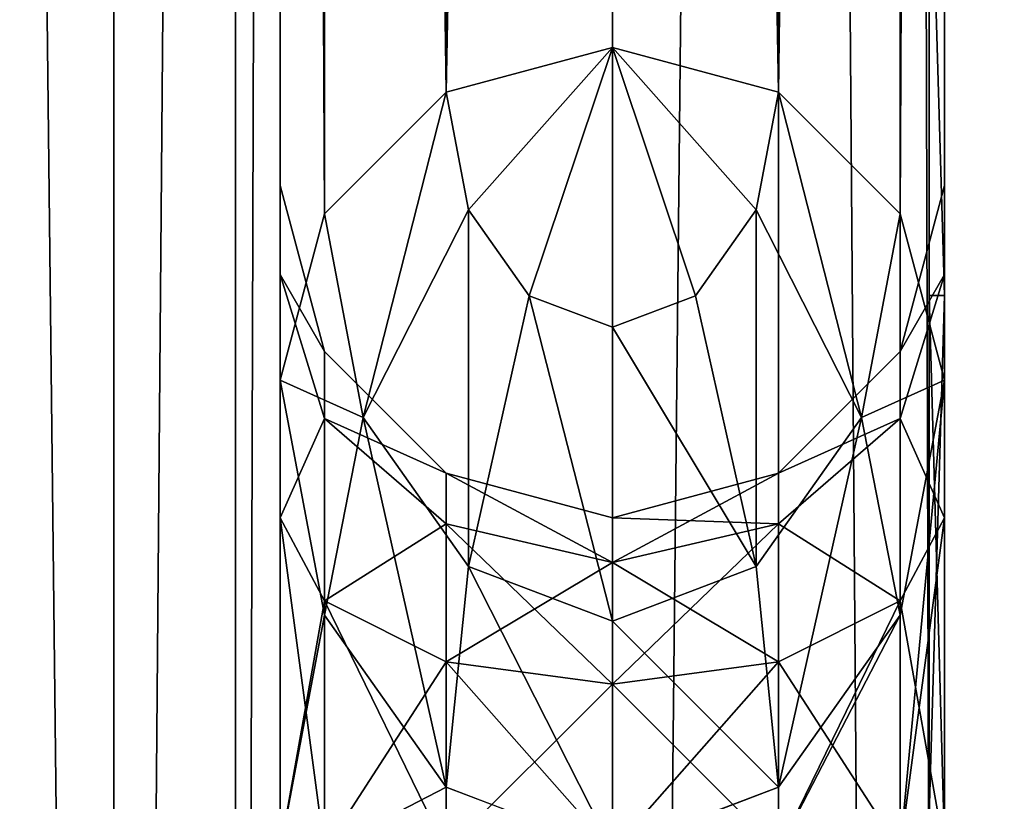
# Model space of a CAD drawing. Extents: x 0 to 1230, y 0 to 270.
# Tile 168 of 245: x 772.33 to 775.29, y 128.36 to 130.71. Entities that reach past the tile are written whole.
import ezdxf

# ---------------------------------------------------------------- set-up
doc = ezdxf.new("R2010")
doc.units = 0
doc.layers.get('0').update_dxf_attribs({"color": 13, "linetype": 'CONTINUOUS'})

# ---------------------------------------------------------------- blocks, each defined once
blk = doc.blocks.new('COMPONENT_4')
for p, q in [((5, 9.4675), (5, 9.717, 0.067)), ((2.7663, 8.869), (5, 9.4675)), ((5, 9.4675), (7.2337, 8.869)), ((5, 0.5325), (2.7663, 1.131)), ((7.2337, 1.131), (5, 0.5325)), ((5, 0.5325), (5, 0.283, 0.067))]:
    blk.add_line(p, q)
mesh = blk.add_polyface()
corners = [(5, 9.717, 0.067), (2.7663, 8.869), (2.6415, 9.085, 0.067), (5, 9.4675)]
mesh.append_faces([[corners[k] for k in face] for face in [(0, 1, 2), (1, 0, 3)]], dxfattribs={"vtx0": -1})
mesh = blk.add_polyface()
corners = [(7.3585, 9.085, 0.067), (5, 9.4675), (5, 9.717, 0.067), (7.2337, 8.869)]
mesh.append_faces([[corners[k] for k in face] for face in [(0, 1, 2), (1, 0, 3)]], dxfattribs={"vtx0": -1})
mesh = blk.add_polyface()
corners = [(1.131, 7.2337), (1.131, 2.7663), (0.5325, 5), (2.7663, 8.869), (2.7663, 1.131), (5, 0.5325), (5, 9.4675), (7.2337, 1.131), (7.2337, 8.869), (8.869, 2.7663), (8.869, 7.2337), (9.4675, 5)]
mesh.append_faces([[corners[k] for k in face] for face in [(0, 1, 2), (9, 10, 11)]], dxfattribs={"vtx0": -1})
mesh.append_faces([[corners[k] for k in face] for face in [(1, 3, 4), (4, 3, 5), (5, 6, 7), (7, 8, 9)]], dxfattribs={"vtx0": -1, "vtx1": -1})
mesh.append_faces([[corners[k] for k in face] for face in [(1, 0, 3), (5, 3, 6), (7, 6, 8), (9, 8, 10)]], dxfattribs={"vtx0": -1, "vtx2": -1})
mesh = blk.add_polyface()
corners = [(2.7663, 1.131), (5, 0.283, 0.067), (2.6415, 0.915, 0.067), (5, 0.5325)]
mesh.append_faces([[corners[k] for k in face] for face in [(0, 1, 2), (1, 0, 3)]], dxfattribs={"vtx0": -1})
mesh = blk.add_polyface()
corners = [(7.2337, 1.131), (5, 0.283, 0.067), (5, 0.5325), (7.3585, 0.915, 0.067)]
mesh.append_faces([[corners[k] for k in face] for face in [(0, 1, 2), (1, 0, 3)]], dxfattribs={"vtx0": -1})
blk = doc.blocks.new('GROUP_22')
for p, q in [((319, 1), (319, 49)), ((319, 20.6125, 24), (319, 49, 24)), ((319.5, 49, 23.866), (319.5, 20.4785, 23.866)), ((319.5, 49, 0.134), (319.5, 1, 0.134)), ((319.866, 49, 23.5), (319.866, 20.1125, 23.5)), ((319.866, 49, 0.5), (319.866, 1, 0.5)), ((320, 1, 1), (320, 49, 1)), ((320, 49, 23), (320, 19.6125, 23)), ((317.5, 47, 2.134), (317.5, 3, 2.134)), ((317.866, 47, 2.5), (317.866, 3, 2.5)), ((318, 3, 3), (318, 47, 3)), ((318, 19.6125, 23), (318, 47, 23)), ((318.134, 47, 23.5), (318.134, 20.1125, 23.5)), ((318.5, 47, 23.866), (318.5, 20.4785, 23.866)), ((319, 20.6125, 24), (319, 47, 24)), ((318.5, 20.4785, 23.866), (319, 20.6125, 24)), ((318.567, 20.125, 23.866), (319, 20.6125, 24)), ((318.75, 19.8662, 23.866), (319, 20.6125, 24)), ((319.433, 20.125, 23.866), (319, 20.6125, 24)), ((319.5, 20.4785, 23.866), (319, 20.6125, 24)), ((319.25, 19.8662, 23.866), (319, 20.6125, 24)), ((319, 19.7714, 23.866), (319, 20.6125, 24)), ((318.134, 20.1125, 23.5), (318.5, 20.4785, 23.866)), ((318.567, 20.125, 23.866), (318.5, 20.4785, 23.866)), ((319.5, 20.4785, 23.866), (319.433, 20.125, 23.866)), ((319.866, 20.1125, 23.5), (319.5, 20.4785, 23.866)), ((318, 20.1983, 15), (318, 19.9304, 16)), ((318, 20.1983, 15), (318, 19.9304, 14)), ((318.134, 19.6983, 15), (318, 20.1983, 15)), ((319.866, 19.6983, 15), (320, 20.1983, 15)), ((320, 20.1983, 15), (320, 19.9304, 14)), ((320, 20.1983, 15), (320, 19.9304, 16)), ((318.25, 19.5001, 23.5), (318.567, 20.125, 23.866)), ((318.75, 19.8662, 23.866), (318.567, 20.125, 23.866)), ((319.433, 20.125, 23.866), (319.25, 19.8662, 23.866)), ((319.75, 19.5001, 23.5), (319.433, 20.125, 23.866)), ((318, 19.6125, 23), (318.134, 20.1125, 23.5)), ((318.25, 19.5001, 23.5), (318.134, 20.1125, 23.5)), ((319.866, 20.1125, 23.5), (319.75, 19.5001, 23.5)), ((320, 19.6125, 23), (319.866, 20.1125, 23.5)), ((318, 19.9304, 16), (318, 19.1983, 16.7321)), ((318, 19.9304, 14), (318, 19.1983, 13.2679)), ((318.134, 19.4973, 15.75), (318, 19.9304, 16)), ((318.134, 19.4973, 14.25), (318, 19.9304, 14)), ((319.866, 19.4973, 15.75), (320, 19.9304, 16)), ((319.866, 19.4973, 14.25), (320, 19.9304, 14)), ((320, 19.9304, 14), (320, 19.1983, 13.2679)), ((320, 19.9304, 16), (320, 19.1983, 16.7321)), ((318.567, 19.0519, 23.5), (318.75, 19.8662, 23.866)), ((319, 19.7714, 23.866), (318.75, 19.8662, 23.866)), ((319.25, 19.8662, 23.866), (319, 19.7714, 23.866)), ((319.433, 19.0519, 23.5), (319.25, 19.8662, 23.866)), ((319, 18.8878, 23.5), (319, 19.7714, 23.866)), ((318.134, 19.4973, 15.75), (318.134, 19.6983, 15)), ((318.5, 19.3323, 15), (318.134, 19.6983, 15)), ((318.134, 19.4973, 14.25), (318.134, 19.6983, 15)), ((319.5, 19.3323, 15), (319.866, 19.6983, 15)), ((319.866, 19.4973, 15.75), (319.866, 19.6983, 15)), ((319.866, 19.4973, 14.25), (319.866, 19.6983, 15)), ((318, 19.6125, 23), (318, 18.1983, 21.5858)), ((318, 19.6125, 23), (318.134, 18.9054, 23)), ((319.866, 18.9054, 23), (320, 19.6125, 23)), ((320, 19.6125, 23), (320, 18.1983, 21.5858)), ((318.134, 18.9054, 23), (318.25, 19.5001, 23.5)), ((318.567, 19.0519, 23.5), (318.25, 19.5001, 23.5)), ((319.75, 19.5001, 23.5), (319.433, 19.0519, 23.5)), ((319.866, 18.9054, 23), (319.75, 19.5001, 23.5)), ((318.134, 18.9483, 16.299), (318.134, 19.4973, 15.75)), ((318.5, 19.1804, 15.567), (318.134, 19.4973, 15.75)), ((318.134, 18.9483, 13.701), (318.134, 19.4973, 14.25)), ((318.5, 19.1804, 14.433), (318.134, 19.4973, 14.25)), ((319.5, 19.1804, 15.567), (319.866, 19.4973, 15.75)), ((319.5, 19.1804, 14.433), (319.866, 19.4973, 14.25)), ((319.866, 18.9483, 16.299), (319.866, 19.4973, 15.75)), ((319.866, 18.9483, 13.701), (319.866, 19.4973, 14.25)), ((318.5, 19.1804, 15.567), (318.5, 19.3323, 15)), ((319, 19.1983, 15), (318.5, 19.3323, 15)), ((318.5, 19.1804, 14.433), (318.5, 19.3323, 15)), ((319, 19.1983, 15), (319.5, 19.3323, 15)), ((319.5, 19.1804, 15.567), (319.5, 19.3323, 15)), ((319.5, 19.1804, 14.433), (319.5, 19.3323, 15)), ((318, 19.1983, 16.7321), (318, 18.1983, 17)), ((318, 19.1983, 13.2679), (318, 18.1983, 13)), ((318.134, 18.9483, 16.299), (318, 19.1983, 16.7321)), ((318.134, 18.9483, 13.701), (318, 19.1983, 13.2679)), ((318.5, 18.7653, 15.9821), (318.5, 19.1804, 15.567)), ((319, 19.0643, 15.5), (318.5, 19.1804, 15.567)), ((318.5, 18.7653, 14.0179), (318.5, 19.1804, 14.433)), ((319, 19.0643, 14.5), (318.5, 19.1804, 14.433)), ((319, 19.0643, 15.5), (319, 19.1983, 15)), ((319, 19.0643, 14.5), (319, 19.1983, 15)), ((319, 19.0643, 15.5), (319.5, 19.1804, 15.567)), ((319, 19.0643, 14.5), (319.5, 19.1804, 14.433)), ((319.5, 18.7653, 15.9821), (319.5, 19.1804, 15.567)), ((319.5, 18.7653, 14.0179), (319.5, 19.1804, 14.433)), ((319.866, 18.9483, 16.299), (320, 19.1983, 16.7321)), ((319.866, 18.9483, 13.701), (320, 19.1983, 13.2679)), ((320, 19.1983, 13.2679), (320, 18.1983, 13)), ((320, 19.1983, 16.7321), (320, 18.1983, 17)), ((319, 18.6983, 15.866), (319, 19.0643, 15.5)), ((319, 18.6983, 14.134), (319, 19.0643, 14.5)), ((318.5, 18.3878, 23), (318.567, 19.0519, 23.5)), ((319, 18.8878, 23.5), (318.567, 19.0519, 23.5)), ((319.433, 19.0519, 23.5), (319, 18.8878, 23.5)), ((319.5, 18.3878, 23), (319.433, 19.0519, 23.5)), ((318.134, 18.1983, 16.5), (318.134, 18.9483, 16.299)), ((318.5, 18.7653, 15.9821), (318.134, 18.9483, 16.299)), ((318.134, 18.1983, 13.5), (318.134, 18.9483, 13.701)), ((318.5, 18.7653, 14.0179), (318.134, 18.9483, 13.701)), ((319.5, 18.7653, 15.9821), (319.866, 18.9483, 16.299)), ((319.5, 18.7653, 14.0179), (319.866, 18.9483, 13.701)), ((319.866, 18.1983, 16.5), (319.866, 18.9483, 16.299)), ((319.866, 18.1983, 13.5), (319.866, 18.9483, 13.701)), ((318.134, 18.9054, 23), (318.5, 18.3878, 23)), ((318.134, 18.1983, 22.2929), (318.134, 18.9054, 23)), ((319, 18.1983, 23), (319, 18.8878, 23.5)), ((319.5, 18.3878, 23), (319.866, 18.9054, 23)), ((319.866, 18.1983, 22.2929), (319.866, 18.9054, 23)), ((318.5, 18.1983, 16.134), (318.5, 18.7653, 15.9821)), ((319, 18.6983, 15.866), (318.5, 18.7653, 15.9821)), ((318.5, 18.1983, 13.866), (318.5, 18.7653, 14.0179)), ((319, 18.6983, 14.134), (318.5, 18.7653, 14.0179)), ((319, 18.6983, 15.866), (319.5, 18.7653, 15.9821)), ((319, 18.6983, 14.134), (319.5, 18.7653, 14.0179)), ((319.5, 18.1983, 16.134), (319.5, 18.7653, 15.9821)), ((319.5, 18.1983, 13.866), (319.5, 18.7653, 14.0179)), ((319, 18.1983, 16), (319, 18.6983, 15.866)), ((319, 18.1983, 14), (319, 18.6983, 14.134)), ((319, 18.1983, 23), (318.5, 18.3878, 23)), ((318.5, 18.3878, 23), (318.5, 18.1983, 22.8105)), ((319, 18.1983, 23), (319.5, 18.3878, 23)), ((319.5, 18.1983, 22.8105), (319.5, 18.3878, 23))]:
    blk.add_line(p, q)
mesh = blk.add_polyface()
corners = [(319, 49), (1, 1), (1, 49), (319, 1)]
mesh.append_faces([[corners[k] for k in face] for face in [(0, 1, 2), (1, 0, 3)]], dxfattribs={"vtx0": -1})
mesh = blk.add_polyface()
corners = [(319, 20.6125, 24), (319, 49, 24), (319, 47, 24), (319.5, 20.4785, 23.866), (319.5, 49, 23.866)]
mesh.append_faces([[corners[k] for k in face] for face in [(0, 1, 2), (1, 3, 4)]], dxfattribs={"vtx0": -1})
mesh.append_faces([[corners[k] for k in face] for face in [(1, 0, 3)]], dxfattribs={"vtx0": -1, "vtx2": -1})
mesh = blk.add_polyface()
corners = [(319.5, 49, 0.134), (319, 1), (319, 49), (319.5, 1, 0.134)]
mesh.append_faces([[corners[k] for k in face] for face in [(0, 1, 2), (1, 0, 3)]], dxfattribs={"vtx0": -1})
mesh = blk.add_polyface()
corners = [(319.866, 49, 23.5), (319.5, 20.4785, 23.866), (319.866, 20.1125, 23.5), (319.5, 49, 23.866)]
mesh.append_faces([[corners[k] for k in face] for face in [(0, 1, 2), (1, 0, 3)]], dxfattribs={"vtx0": -1})
mesh = blk.add_polyface()
corners = [(319.5, 49, 0.134), (319.866, 1, 0.5), (319.5, 1, 0.134), (319.866, 49, 0.5)]
mesh.append_faces([[corners[k] for k in face] for face in [(0, 1, 2), (1, 0, 3)]], dxfattribs={"vtx0": -1})
mesh = blk.add_polyface()
corners = [(320, 49, 23), (319.866, 20.1125, 23.5), (320, 19.6125, 23), (319.866, 49, 23.5)]
mesh.append_faces([[corners[k] for k in face] for face in [(0, 1, 2), (1, 0, 3)]], dxfattribs={"vtx0": -1})
mesh = blk.add_polyface()
corners = [(319.866, 49, 0.5), (320, 1, 1), (319.866, 1, 0.5), (320, 49, 1)]
mesh.append_faces([[corners[k] for k in face] for face in [(0, 1, 2), (1, 0, 3)]], dxfattribs={"vtx0": -1})
mesh = blk.add_polyface()
corners = [(320, 1, 1), (320, 15.1983, 13.2679), (320, 1, 23), (320, 49, 1), (320, 14.4663, 14), (320, 14.1983, 15), (320, 12.7841, 23), (320, 16.1983, 13), (320, 18.1983, 13), (320, 19.1983, 13.2679), (320, 19.9304, 14), (320, 20.1983, 15), (320, 19.1983, 16.7321), (320, 18.1983, 21.5858), (320, 18.1983, 17), (320, 19.6125, 23), (320, 19.9304, 16), (320, 49, 23), (320, 14.1983, 21.5858)]
mesh.append_faces([[corners[k] for k in face] for face in [(12, 13, 14)]], dxfattribs={"vtx0": -1})
mesh.append_faces([[corners[k] for k in face] for face in [(0, 1, 2), (2, 5, 6), (1, 3, 7), (7, 3, 8), (8, 3, 9), (9, 3, 10), (10, 3, 11), (13, 12, 15), (15, 16, 17), (17, 11, 3)]], dxfattribs={"vtx0": -1, "vtx1": -1})
mesh.append_faces([[corners[k] for k in face] for face in [(1, 0, 3), (2, 1, 4), (2, 4, 5), (15, 12, 16), (17, 16, 11)]], dxfattribs={"vtx0": -1, "vtx2": -1})
mesh.append_faces([[corners[k] for k in face] for face in [(18, 6, 5)]], dxfattribs={"vtx1": -1})
mesh = blk.add_polyface()
corners = [(317.5, 3, 2.134), (317, 47, 2), (317, 3, 2), (317.5, 47, 2.134)]
mesh.append_faces([[corners[k] for k in face] for face in [(0, 1, 2), (1, 0, 3)]], dxfattribs={"vtx0": -1})
mesh = blk.add_polyface()
corners = [(317.866, 47, 2.5), (317.5, 3, 2.134), (317.866, 3, 2.5), (317.5, 47, 2.134)]
mesh.append_faces([[corners[k] for k in face] for face in [(0, 1, 2), (1, 0, 3)]], dxfattribs={"vtx0": -1})
mesh = blk.add_polyface()
corners = [(318, 47, 3), (317.866, 3, 2.5), (318, 3, 3), (317.866, 47, 2.5)]
mesh.append_faces([[corners[k] for k in face] for face in [(0, 1, 2), (1, 0, 3)]], dxfattribs={"vtx0": -1})
mesh = blk.add_polyface()
corners = [(318, 19.6125, 23), (318, 18.1983, 17), (318, 18.1983, 21.5858), (318, 19.1983, 16.7321), (318, 19.9304, 16), (318, 47, 23), (318, 20.1983, 15), (318, 12.7841, 23), (318, 3, 3), (318, 3, 23), (318, 14.1983, 15), (318, 14.4663, 14), (318, 15.1983, 13.2679), (318, 47, 3), (318, 14.1983, 21.5858), (318, 16.1983, 13), (318, 18.1983, 13), (318, 19.1983, 13.2679), (318, 19.9304, 14)]
mesh.append_faces([[corners[k] for k in face] for face in [(0, 1, 2), (7, 8, 9), (10, 7, 14)]], dxfattribs={"vtx0": -1})
mesh.append_faces([[corners[k] for k in face] for face in [(1, 0, 3), (3, 0, 4), (4, 5, 6), (8, 12, 13), (13, 6, 5)]], dxfattribs={"vtx0": -1, "vtx1": -1})
mesh.append_faces([[corners[k] for k in face] for face in [(8, 7, 10)]], dxfattribs={"vtx0": -1, "vtx1": -1, "vtx2": -1})
mesh.append_faces([[corners[k] for k in face] for face in [(4, 0, 5), (8, 10, 11), (8, 11, 12), (13, 12, 15), (13, 15, 16), (13, 16, 17), (13, 17, 18), (13, 18, 6)]], dxfattribs={"vtx0": -1, "vtx2": -1})
mesh = blk.add_polyface()
corners = [(318.134, 20.1125, 23.5), (318, 47, 23), (318, 19.6125, 23), (318.134, 47, 23.5)]
mesh.append_faces([[corners[k] for k in face] for face in [(0, 1, 2), (1, 0, 3)]], dxfattribs={"vtx0": -1})
mesh = blk.add_polyface()
corners = [(318.5, 20.4785, 23.866), (318.134, 47, 23.5), (318.134, 20.1125, 23.5), (318.5, 47, 23.866)]
mesh.append_faces([[corners[k] for k in face] for face in [(0, 1, 2), (1, 0, 3)]], dxfattribs={"vtx0": -1})
mesh = blk.add_polyface()
corners = [(318.5, 20.4785, 23.866), (319, 47, 24), (318.5, 47, 23.866), (319, 20.6125, 24)]
mesh.append_faces([[corners[k] for k in face] for face in [(0, 1, 2), (1, 0, 3)]], dxfattribs={"vtx0": -1})
mesh = blk.add_polyface()
corners = [(319, 20.6125, 24), (318.5, 20.4785, 23.866), (318.567, 20.125, 23.866)]
mesh.append_faces([[corners[k] for k in face] for face in [(0, 1, 2)]])
mesh = blk.add_polyface()
corners = [(319, 20.6125, 24), (318.567, 20.125, 23.866), (318.75, 19.8662, 23.866)]
mesh.append_faces([[corners[k] for k in face] for face in [(0, 1, 2)]])
mesh = blk.add_polyface()
corners = [(319, 20.6125, 24), (318.75, 19.8662, 23.866), (319, 19.7714, 23.866)]
mesh.append_faces([[corners[k] for k in face] for face in [(0, 1, 2)]])
mesh = blk.add_polyface()
corners = [(319.5, 20.4785, 23.866), (319, 20.6125, 24), (319.433, 20.125, 23.866)]
mesh.append_faces([[corners[k] for k in face] for face in [(0, 1, 2)]])
mesh = blk.add_polyface()
corners = [(319.433, 20.125, 23.866), (319, 20.6125, 24), (319.25, 19.8662, 23.866)]
mesh.append_faces([[corners[k] for k in face] for face in [(0, 1, 2)]])
mesh = blk.add_polyface()
corners = [(319.25, 19.8662, 23.866), (319, 20.6125, 24), (319, 19.7714, 23.866)]
mesh.append_faces([[corners[k] for k in face] for face in [(0, 1, 2)]])
mesh = blk.add_polyface()
corners = [(318.25, 19.5001, 23.5), (318.5, 20.4785, 23.866), (318.134, 20.1125, 23.5), (318.567, 20.125, 23.866)]
mesh.append_faces([[corners[k] for k in face] for face in [(0, 1, 2), (1, 0, 3)]], dxfattribs={"vtx0": -1})
mesh = blk.add_polyface()
corners = [(319.75, 19.5001, 23.5), (319.5, 20.4785, 23.866), (319.433, 20.125, 23.866), (319.866, 20.1125, 23.5)]
mesh.append_faces([[corners[k] for k in face] for face in [(0, 1, 2), (1, 0, 3)]], dxfattribs={"vtx0": -1})
mesh = blk.add_polyface()
corners = [(318, 19.9304, 16), (318.134, 19.6983, 15), (318.134, 19.4973, 15.75), (318, 20.1983, 15)]
mesh.append_faces([[corners[k] for k in face] for face in [(0, 1, 2), (1, 0, 3)]], dxfattribs={"vtx0": -1})
mesh = blk.add_polyface()
corners = [(318.134, 19.6983, 15), (318, 19.9304, 14), (318.134, 19.4973, 14.25), (318, 20.1983, 15)]
mesh.append_faces([[corners[k] for k in face] for face in [(0, 1, 2), (1, 0, 3)]], dxfattribs={"vtx0": -1})
mesh = blk.add_polyface()
corners = [(319.866, 19.6983, 15), (320, 19.9304, 16), (319.866, 19.4973, 15.75), (320, 20.1983, 15)]
mesh.append_faces([[corners[k] for k in face] for face in [(0, 1, 2), (1, 0, 3)]], dxfattribs={"vtx0": -1})
mesh = blk.add_polyface()
corners = [(320, 19.9304, 14), (319.866, 19.6983, 15), (319.866, 19.4973, 14.25), (320, 20.1983, 15)]
mesh.append_faces([[corners[k] for k in face] for face in [(0, 1, 2), (1, 0, 3)]], dxfattribs={"vtx0": -1})
mesh = blk.add_polyface()
corners = [(318.567, 19.0519, 23.5), (318.567, 20.125, 23.866), (318.25, 19.5001, 23.5), (318.75, 19.8662, 23.866)]
mesh.append_faces([[corners[k] for k in face] for face in [(0, 1, 2), (1, 0, 3)]], dxfattribs={"vtx0": -1})
mesh = blk.add_polyface()
corners = [(319.433, 19.0519, 23.5), (319.433, 20.125, 23.866), (319.25, 19.8662, 23.866), (319.75, 19.5001, 23.5)]
mesh.append_faces([[corners[k] for k in face] for face in [(0, 1, 2), (1, 0, 3)]], dxfattribs={"vtx0": -1})
mesh = blk.add_polyface()
corners = [(318.25, 19.5001, 23.5), (318, 19.6125, 23), (318.134, 18.9054, 23), (318.134, 20.1125, 23.5)]
mesh.append_faces([[corners[k] for k in face] for face in [(0, 1, 2), (1, 0, 3)]], dxfattribs={"vtx0": -1})
mesh = blk.add_polyface()
corners = [(320, 19.6125, 23), (319.75, 19.5001, 23.5), (319.866, 18.9054, 23), (319.866, 20.1125, 23.5)]
mesh.append_faces([[corners[k] for k in face] for face in [(0, 1, 2), (1, 0, 3)]], dxfattribs={"vtx0": -1})
mesh = blk.add_polyface()
corners = [(318, 19.1983, 16.7321), (318.134, 19.4973, 15.75), (318.134, 18.9483, 16.299), (318, 19.9304, 16)]
mesh.append_faces([[corners[k] for k in face] for face in [(0, 1, 2), (1, 0, 3)]], dxfattribs={"vtx0": -1})
mesh = blk.add_polyface()
corners = [(318.134, 19.4973, 14.25), (318, 19.1983, 13.2679), (318.134, 18.9483, 13.701), (318, 19.9304, 14)]
mesh.append_faces([[corners[k] for k in face] for face in [(0, 1, 2), (1, 0, 3)]], dxfattribs={"vtx0": -1})
mesh = blk.add_polyface()
corners = [(319.866, 19.4973, 15.75), (320, 19.1983, 16.7321), (319.866, 18.9483, 16.299), (320, 19.9304, 16)]
mesh.append_faces([[corners[k] for k in face] for face in [(0, 1, 2), (1, 0, 3)]], dxfattribs={"vtx0": -1})
mesh = blk.add_polyface()
corners = [(320, 19.1983, 13.2679), (319.866, 19.4973, 14.25), (319.866, 18.9483, 13.701), (320, 19.9304, 14)]
mesh.append_faces([[corners[k] for k in face] for face in [(0, 1, 2), (1, 0, 3)]], dxfattribs={"vtx0": -1})
mesh = blk.add_polyface()
corners = [(319, 18.8878, 23.5), (318.75, 19.8662, 23.866), (318.567, 19.0519, 23.5), (319, 19.7714, 23.866)]
mesh.append_faces([[corners[k] for k in face] for face in [(0, 1, 2), (1, 0, 3)]], dxfattribs={"vtx0": -1})
mesh = blk.add_polyface()
corners = [(319.433, 19.0519, 23.5), (319, 19.7714, 23.866), (319, 18.8878, 23.5), (319.25, 19.8662, 23.866)]
mesh.append_faces([[corners[k] for k in face] for face in [(0, 1, 2), (1, 0, 3)]], dxfattribs={"vtx0": -1})
mesh = blk.add_polyface()
corners = [(318.134, 19.4973, 15.75), (318.5, 19.3323, 15), (318.5, 19.1804, 15.567), (318.134, 19.6983, 15)]
mesh.append_faces([[corners[k] for k in face] for face in [(0, 1, 2), (1, 0, 3)]], dxfattribs={"vtx0": -1})
mesh = blk.add_polyface()
corners = [(318.5, 19.3323, 15), (318.134, 19.4973, 14.25), (318.5, 19.1804, 14.433), (318.134, 19.6983, 15)]
mesh.append_faces([[corners[k] for k in face] for face in [(0, 1, 2), (1, 0, 3)]], dxfattribs={"vtx0": -1})
mesh = blk.add_polyface()
corners = [(319.5, 19.3323, 15), (319.866, 19.4973, 15.75), (319.5, 19.1804, 15.567), (319.866, 19.6983, 15)]
mesh.append_faces([[corners[k] for k in face] for face in [(0, 1, 2), (1, 0, 3)]], dxfattribs={"vtx0": -1})
mesh = blk.add_polyface()
corners = [(319.866, 19.4973, 14.25), (319.5, 19.3323, 15), (319.5, 19.1804, 14.433), (319.866, 19.6983, 15)]
mesh.append_faces([[corners[k] for k in face] for face in [(0, 1, 2), (1, 0, 3)]], dxfattribs={"vtx0": -1})
mesh = blk.add_polyface()
corners = [(318.134, 18.9054, 23), (318, 18.1983, 21.5858), (318.134, 18.1983, 22.2929), (318, 19.6125, 23)]
mesh.append_faces([[corners[k] for k in face] for face in [(0, 1, 2), (1, 0, 3)]], dxfattribs={"vtx0": -1})
mesh = blk.add_polyface()
corners = [(320, 19.6125, 23), (319.866, 18.1983, 22.2929), (320, 18.1983, 21.5858), (319.866, 18.9054, 23)]
mesh.append_faces([[corners[k] for k in face] for face in [(0, 1, 2), (1, 0, 3)]], dxfattribs={"vtx0": -1})
mesh = blk.add_polyface()
corners = [(318.5, 18.3878, 23), (318.25, 19.5001, 23.5), (318.134, 18.9054, 23), (318.567, 19.0519, 23.5)]
mesh.append_faces([[corners[k] for k in face] for face in [(0, 1, 2), (1, 0, 3)]], dxfattribs={"vtx0": -1})
mesh = blk.add_polyface()
corners = [(319.5, 18.3878, 23), (319.75, 19.5001, 23.5), (319.433, 19.0519, 23.5), (319.866, 18.9054, 23)]
mesh.append_faces([[corners[k] for k in face] for face in [(0, 1, 2), (1, 0, 3)]], dxfattribs={"vtx0": -1})
mesh = blk.add_polyface()
corners = [(318.134, 18.9483, 16.299), (318.5, 19.1804, 15.567), (318.5, 18.7653, 15.9821), (318.134, 19.4973, 15.75)]
mesh.append_faces([[corners[k] for k in face] for face in [(0, 1, 2), (1, 0, 3)]], dxfattribs={"vtx0": -1})
mesh = blk.add_polyface()
corners = [(318.5, 19.1804, 14.433), (318.134, 18.9483, 13.701), (318.5, 18.7653, 14.0179), (318.134, 19.4973, 14.25)]
mesh.append_faces([[corners[k] for k in face] for face in [(0, 1, 2), (1, 0, 3)]], dxfattribs={"vtx0": -1})
mesh = blk.add_polyface()
corners = [(319.5, 19.1804, 15.567), (319.866, 18.9483, 16.299), (319.5, 18.7653, 15.9821), (319.866, 19.4973, 15.75)]
mesh.append_faces([[corners[k] for k in face] for face in [(0, 1, 2), (1, 0, 3)]], dxfattribs={"vtx0": -1})
mesh = blk.add_polyface()
corners = [(319.866, 18.9483, 13.701), (319.5, 19.1804, 14.433), (319.5, 18.7653, 14.0179), (319.866, 19.4973, 14.25)]
mesh.append_faces([[corners[k] for k in face] for face in [(0, 1, 2), (1, 0, 3)]], dxfattribs={"vtx0": -1})
mesh = blk.add_polyface()
corners = [(319, 19.0643, 15.5), (318.5, 19.3323, 15), (319, 19.1983, 15), (318.5, 19.1804, 15.567)]
mesh.append_faces([[corners[k] for k in face] for face in [(0, 1, 2), (1, 0, 3)]], dxfattribs={"vtx0": -1})
mesh = blk.add_polyface()
corners = [(319, 19.0643, 14.5), (318.5, 19.3323, 15), (318.5, 19.1804, 14.433), (319, 19.1983, 15)]
mesh.append_faces([[corners[k] for k in face] for face in [(0, 1, 2), (1, 0, 3)]], dxfattribs={"vtx0": -1})
mesh = blk.add_polyface()
corners = [(319.5, 19.1804, 15.567), (319, 19.1983, 15), (319.5, 19.3323, 15), (319, 19.0643, 15.5)]
mesh.append_faces([[corners[k] for k in face] for face in [(0, 1, 2), (1, 0, 3)]], dxfattribs={"vtx0": -1})
mesh = blk.add_polyface()
corners = [(319.5, 19.3323, 15), (319, 19.0643, 14.5), (319.5, 19.1804, 14.433), (319, 19.1983, 15)]
mesh.append_faces([[corners[k] for k in face] for face in [(0, 1, 2), (1, 0, 3)]], dxfattribs={"vtx0": -1})
mesh = blk.add_polyface()
corners = [(318, 19.1983, 16.7321), (318.134, 18.1983, 16.5), (318, 18.1983, 17), (318.134, 18.9483, 16.299)]
mesh.append_faces([[corners[k] for k in face] for face in [(0, 1, 2), (1, 0, 3)]], dxfattribs={"vtx0": -1})
mesh = blk.add_polyface()
corners = [(318.134, 18.9483, 13.701), (318, 18.1983, 13), (318.134, 18.1983, 13.5), (318, 19.1983, 13.2679)]
mesh.append_faces([[corners[k] for k in face] for face in [(0, 1, 2), (1, 0, 3)]], dxfattribs={"vtx0": -1})
mesh = blk.add_polyface()
corners = [(319, 19.0643, 15.5), (318.5, 18.7653, 15.9821), (318.5, 19.1804, 15.567), (319, 18.6983, 15.866)]
mesh.append_faces([[corners[k] for k in face] for face in [(0, 1, 2), (1, 0, 3)]], dxfattribs={"vtx0": -1})
mesh = blk.add_polyface()
corners = [(319, 18.6983, 14.134), (318.5, 19.1804, 14.433), (318.5, 18.7653, 14.0179), (319, 19.0643, 14.5)]
mesh.append_faces([[corners[k] for k in face] for face in [(0, 1, 2), (1, 0, 3)]], dxfattribs={"vtx0": -1})
mesh = blk.add_polyface()
corners = [(319.5, 19.1804, 15.567), (319, 18.6983, 15.866), (319, 19.0643, 15.5), (319.5, 18.7653, 15.9821)]
mesh.append_faces([[corners[k] for k in face] for face in [(0, 1, 2), (1, 0, 3)]], dxfattribs={"vtx0": -1})
mesh = blk.add_polyface()
corners = [(319.5, 18.7653, 14.0179), (319, 19.0643, 14.5), (319, 18.6983, 14.134), (319.5, 19.1804, 14.433)]
mesh.append_faces([[corners[k] for k in face] for face in [(0, 1, 2), (1, 0, 3)]], dxfattribs={"vtx0": -1})
mesh = blk.add_polyface()
corners = [(319.866, 18.9483, 16.299), (320, 18.1983, 17), (319.866, 18.1983, 16.5), (320, 19.1983, 16.7321)]
mesh.append_faces([[corners[k] for k in face] for face in [(0, 1, 2), (1, 0, 3)]], dxfattribs={"vtx0": -1})
mesh = blk.add_polyface()
corners = [(320, 19.1983, 13.2679), (319.866, 18.1983, 13.5), (320, 18.1983, 13), (319.866, 18.9483, 13.701)]
mesh.append_faces([[corners[k] for k in face] for face in [(0, 1, 2), (1, 0, 3)]], dxfattribs={"vtx0": -1})
mesh = blk.add_polyface()
corners = [(319, 18.1983, 23), (318.567, 19.0519, 23.5), (318.5, 18.3878, 23), (319, 18.8878, 23.5)]
mesh.append_faces([[corners[k] for k in face] for face in [(0, 1, 2), (1, 0, 3)]], dxfattribs={"vtx0": -1})
mesh = blk.add_polyface()
corners = [(319.5, 18.3878, 23), (319, 18.8878, 23.5), (319, 18.1983, 23), (319.433, 19.0519, 23.5)]
mesh.append_faces([[corners[k] for k in face] for face in [(0, 1, 2), (1, 0, 3)]], dxfattribs={"vtx0": -1})
mesh = blk.add_polyface()
corners = [(318.134, 18.9483, 16.299), (318.5, 18.1983, 16.134), (318.134, 18.1983, 16.5), (318.5, 18.7653, 15.9821)]
mesh.append_faces([[corners[k] for k in face] for face in [(0, 1, 2), (1, 0, 3)]], dxfattribs={"vtx0": -1})
mesh = blk.add_polyface()
corners = [(318.5, 18.7653, 14.0179), (318.134, 18.1983, 13.5), (318.5, 18.1983, 13.866), (318.134, 18.9483, 13.701)]
mesh.append_faces([[corners[k] for k in face] for face in [(0, 1, 2), (1, 0, 3)]], dxfattribs={"vtx0": -1})
mesh = blk.add_polyface()
corners = [(319.5, 18.7653, 15.9821), (319.866, 18.1983, 16.5), (319.5, 18.1983, 16.134), (319.866, 18.9483, 16.299)]
mesh.append_faces([[corners[k] for k in face] for face in [(0, 1, 2), (1, 0, 3)]], dxfattribs={"vtx0": -1})
mesh = blk.add_polyface()
corners = [(319.866, 18.9483, 13.701), (319.5, 18.1983, 13.866), (319.866, 18.1983, 13.5), (319.5, 18.7653, 14.0179)]
mesh.append_faces([[corners[k] for k in face] for face in [(0, 1, 2), (1, 0, 3)]], dxfattribs={"vtx0": -1})
mesh = blk.add_polyface()
corners = [(318.5, 18.3878, 23), (318.134, 18.1983, 22.2929), (318.5, 18.1983, 22.8105), (318.134, 18.9054, 23)]
mesh.append_faces([[corners[k] for k in face] for face in [(0, 1, 2), (1, 0, 3)]], dxfattribs={"vtx0": -1})
mesh = blk.add_polyface()
corners = [(319.866, 18.9054, 23), (319.5, 18.1983, 22.8105), (319.866, 18.1983, 22.2929), (319.5, 18.3878, 23)]
mesh.append_faces([[corners[k] for k in face] for face in [(0, 1, 2), (1, 0, 3)]], dxfattribs={"vtx0": -1})
mesh = blk.add_polyface()
corners = [(319, 18.6983, 15.866), (318.5, 18.1983, 16.134), (318.5, 18.7653, 15.9821), (319, 18.1983, 16)]
mesh.append_faces([[corners[k] for k in face] for face in [(0, 1, 2), (1, 0, 3)]], dxfattribs={"vtx0": -1})
mesh = blk.add_polyface()
corners = [(319, 18.1983, 14), (318.5, 18.7653, 14.0179), (318.5, 18.1983, 13.866), (319, 18.6983, 14.134)]
mesh.append_faces([[corners[k] for k in face] for face in [(0, 1, 2), (1, 0, 3)]], dxfattribs={"vtx0": -1})
mesh = blk.add_polyface()
corners = [(319.5, 18.7653, 15.9821), (319, 18.1983, 16), (319, 18.6983, 15.866), (319.5, 18.1983, 16.134)]
mesh.append_faces([[corners[k] for k in face] for face in [(0, 1, 2), (1, 0, 3)]], dxfattribs={"vtx0": -1})
mesh = blk.add_polyface()
corners = [(319.5, 18.1983, 13.866), (319, 18.6983, 14.134), (319, 18.1983, 14), (319.5, 18.7653, 14.0179)]
mesh.append_faces([[corners[k] for k in face] for face in [(0, 1, 2), (1, 0, 3)]], dxfattribs={"vtx0": -1})
mesh = blk.add_polyface()
corners = [(319.5, 18.3878, 23), (319, 18.1983, 23), (319.5, 18.1983, 22.8105)]
mesh.append_faces([[corners[k] for k in face] for face in [(0, 1, 2)]])
blk = doc.blocks.new('GROUP_24')
blk.add_blockref('GROUP_22', (1.3531, 0))
at = {"extrusion": (-1, 4.21885e-15, 4.996e-16), "xscale": 0.7, "yscale": 0.7, "zscale": -0.7, "rotation": 359.9999999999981}
blk.add_blockref('COMPONENT_4', (-23.3673, 11.4837, -321.3062), dxfattribs=at)
blk = doc.blocks.new('GROUP_15')
mesh = blk.add_polyface()
corners = [(1079, 1, 50), (1, 49, 50), (1, 1, 50), (1079, 49, 50)]
mesh.append_faces([[corners[k] for k in face] for face in [(0, 1, 2), (1, 0, 3)]], dxfattribs={"vtx0": -1})
mesh = blk.add_polyface()
corners = [(1079, 49), (1, 1), (1, 49), (1079, 1)]
mesh.append_faces([[corners[k] for k in face] for face in [(0, 1, 2), (1, 0, 3)]], dxfattribs={"vtx0": -1})
blk = doc.blocks.new('GROUP_25')
for name, p in [('GROUP_24', (453.7619, 110.0123, 854.0397)), ('GROUP_15', (75.115, 109.5123, 154.0397))]:
    blk.add_blockref(name, p)

msp = doc.modelspace()

# ---------------------------------------------------------------- block references
msp.add_blockref('GROUP_25', (0, 0))

doc.saveas('drawing.dxf')
